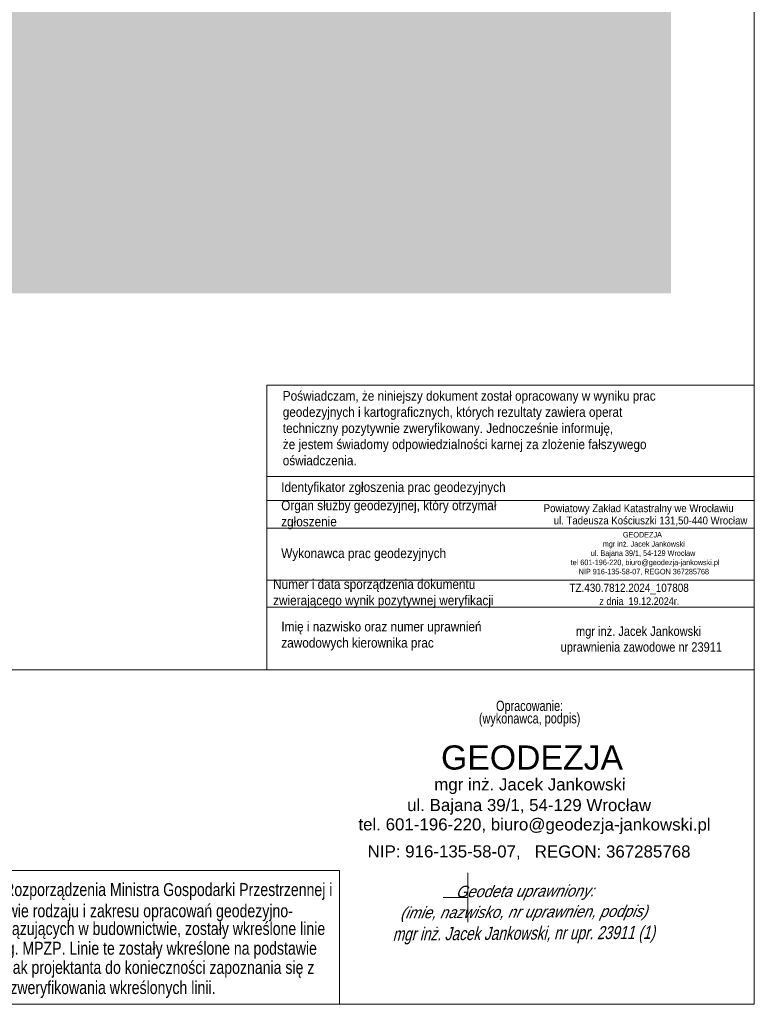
# Model space of a CAD drawing. Header units: centimetres. Extents: x 1590 to 6442358, y 1327 to 6703124.
# Tile 42 of 79: x 9213 to 9288, y 1677 to 1777. Entities that reach past the tile are written whole.
import ezdxf
from ezdxf.enums import TextEntityAlignment as Align

# ---------------------------------------------------------------- set-up
doc = ezdxf.new("R2010")
doc.units = ezdxf.units.CM
doc.linetypes.add('mz1.0_0.5', pattern=[1.5, 1, -0.5])
for name, color, linetype, lineweight in [('#RAMKA', 7, 'Continuous', 15), ('0_MAPA', 7, 'Continuous', 0), ('ARKUSZ 1', 7, 'Continuous', 18)]:
    doc.layers.add(name, color=color, linetype=linetype, lineweight=lineweight)
doc.layers.add('PZT_HATCH_UTWARDZONE_DROGI', color=250, linetype='Continuous', lineweight=0, transparency=0.8)
doc.styles.add('ARIAL', font='arial.ttf')
doc.styles.add('MapaZas', font='GEODEZJA.shx', dxfattribs={"width": 0.9})
doc.styles.add('None', font='arial.ttf', dxfattribs={"width": 0.9})
doc.styles.get("Standard").update_dxf_attribs({"font": 'arial.ttf'})
doc.styles.add('Style-Arial Narrow', font='GEODEZJA.shx')
doc.styles.add('Style-BOOK_1250', font='GEODEZJA.shx')
doc.styles.add('Style-WORKING_1250 I 0', font='GEODEZJA.shx', dxfattribs={"oblique": 15})

# ---------------------------------------------------------------- blocks, each defined once
blk = doc.blocks.new('MDCP')
at = {"layer": '#RAMKA', "color": 1, "linetype": 'Continuous', "lineweight": 18, "ltscale": 0.8}
for p, q in [((-49.353, 53.44), (0, 53.44)), ((-49.353, 51.013), (0, 51.013)), ((-49.353, 48.203), (0, 48.203)), ((-49.353, 42.966), (0, 42.966)), ((-49.353, 40.22), (0, 40.22))]:
    blk.add_line(p, q, dxfattribs=at)
at = {"layer": '#RAMKA', "color": 7, "linetype": 'Continuous', "lineweight": 18, "ltscale": 0.5}
blk.add_lwpolyline([(-210, 0), (-210, 148.5), (-210, 297), (0, 297), (0, 148.5), (0, 0)], close=True, dxfattribs=at)
at = {"layer": '#RAMKA', "color": 1, "linetype": 'Continuous', "lineweight": 18, "ltscale": 0.8, "flags": 128}
blk.add_lwpolyline([(-49.353, 62.712), (0, 62.712), (0, 33.861), (-49.353, 33.861), (-49.353, 62.712)], close=True, dxfattribs=at)
at = {"layer": '#RAMKA', "color": 7, "linetype": 'Continuous', "lineweight": 18, "ltscale": 0.5, "flags": 128}
blk.add_lwpolyline([(-210, 33.861), (0, 33.861), (0, 0), (-210, 0), (-210, 33.861)], close=True, dxfattribs=at)
at = {"color": 0}
for p, q in [((-28.974, 8.327, -10.22), (-28.974, 13.327, -10.22)), ((-28.974, 8.327, -10.22), (-28.974, 13.327, -10.22)), ((-31.474, 10.827, -10.22), (-28.974, 10.827, -10.22)), ((-31.474, 10.827, -10.22), (-28.974, 10.827, -10.22))]:
    blk.add_line(p, q, dxfattribs=at)
at = {"layer": 'ARKUSZ 1', "linetype": 'ByBlock'}
blk.add_lwpolyline([(-109.692, 13.551), (-41.986, 13.551), (-41.986, 0), (-109.692, 0)], close=True, dxfattribs=at)
at = {"layer": '#RAMKA', "color": 5, "linetype": 'Continuous', "lineweight": 18, "style": 'None', "width": 0.87}
for s, p in [('Powiatowy Zakład Katastralny we Wrocławiu', (-21.305, 50.637)), ('ul. Tadeusza Kościuszki 131,50-440 Wrocław', (-20.29, 49.397))]:
    blk.add_text(s, height=0.8, dxfattribs=at).set_placement(p, align=Align.TOP_LEFT)
at = {"layer": '#RAMKA', "color": 7, "lineweight": 18, "style": 'None', "oblique": 15, "width": 0.741262}
blk.add_text('mgr inż. Jacek Jankowski, nr upr. 23911 (1)', height=1.32611, rotation=0.39671, dxfattribs=at).set_placement((-23.321, 7.205), align=Align.MIDDLE_CENTER)
at = {"layer": '#RAMKA', "color": 1, "linetype": 'Continuous', "lineweight": 18, "attachment_point": 1, "style": 'MapaZas'}
for s, insert, char_height in [('\\fArial|b0|i0|c238238|p39;\\H1x;\\W0.87;Poświadczam, że niniejszy dokument został opracowany w wyniku prac\\Pgeodezyjnych i kartograficznych, których rezultaty zawiera operat\\Ptechniczny pozytywnie zweryfikowany. Jednocześnie informuję, \\Pże jestem świadomy odpowiedzialności karnej za zlożenie fałszywego\\Poświadczenia.', (-47.729, 62.103), 0.980857), ('\\fArial|b0|i0|c238238|p39;\\H1x;\\W0.87;Organ służby geodezyjnej, który otrzymał \\Pzgłoszenie', (-47.886, 51.013), 0.98086), ('\\fArial|b0|i0|c238238|p39;\\H1x;\\W0.87;Numer i data sporządzenia dokumentu\\Pzwierającego wynik pozytywnej weryfikacji', (-48.704, 43.036), 0.98086), ('\\fArial|b0|i0|c238238|p39;\\H1x;\\W0.87;Imię i nazwisko oraz numer uprawnień\\Pzawodowych kierownika prac', (-47.874, 38.739), 0.98086)]:
    blk.add_mtext(s, dxfattribs=dict(at, insert=insert, char_height=char_height))
at = {"layer": '#RAMKA', "color": 1, "linetype": 'Continuous', "lineweight": 18, "char_height": 0.98086, "attachment_point": 1, "line_spacing_factor": 0.722892, "style": 'MapaZas'}
for s, insert in [('\\fArial|b0|i0|c238238|p39;\\H1x;\\W0.87;Identyfikator zgłoszenia prac geodezyjnych', (-47.886, 52.865)), ('\\fArial|b0|i0|c238238|p39;\\H1x;\\W0.87;Wykonawca prac geodezyjnych', (-47.886, 46.166))]:
    blk.add_mtext(s, dxfattribs=dict(at, insert=insert))
at = {"layer": '#RAMKA', "color": 5, "linetype": 'Continuous', "lineweight": 18, "attachment_point": 1}
for s, insert, char_height, style in [('\\fArial|b0|i0|c238238|p39;\\H1x;\\W0.857143;                          GEODEZJA\\P                mgr inż. Jacek Jankowski\\P          ul. Bajana 39/1, 54-129 Wrocław\\Ptel 601-196-220, biuro@geodezja-jankowski.pl\\P    NIP 916-135-58-07, REGON 367285768', (-18.573, 47.833), 0.56, 'MapaZas'), ('{\\W0.857143;\\H1.09375x; TZ.430.7812.2024_107808\\P\\H0.914286x;             z dnia  19.12.2024r.}', (-18.973, 42.598), 0.76476, 'None'), ('\\H1x;\\W0.833333;     mgr inż. Jacek Jankowski\\Puprawnienia zawodowe nr 23911', (-19.583, 38.263), 0.96, 'None')]:
    blk.add_mtext(s, dxfattribs=dict(at, insert=insert, char_height=char_height, style=style))
at = {"layer": '#RAMKA', "color": 7, "linetype": 'Continuous', "lineweight": 18, "insert": (-22.731, 29.438), "char_height": 1.05021, "width": 267.80251, "attachment_point": 5, "rotation": 0.09372, "line_spacing_factor": 0.722892}
blk.add_mtext('\\fArial|b0|i0|c238238|p39;\\H1x;\\W0.75;Opracowanie:\\P(wykonawca, podpis)', dxfattribs=at)
at = {"layer": '#RAMKA', "color": 7, "linetype": 'mz1.0_0.5', "lineweight": 18, "insert": (-31.702, 23.736), "char_height": 2.44803, "attachment_point": 7, "rotation": 359.97774, "line_spacing_factor": 0.60004, "style": 'Style-BOOK_1250'}
blk.add_mtext('\\fArial|b0|i0|c238238|p39;GEODEZJA', dxfattribs=at)
at = {"layer": '#RAMKA', "color": 7, "lineweight": 18}
for s, insert, char_height, attachment_point, rotation, line_spacing_factor, style in [('\\fArial|b0|i0|c238238|p39;         mgr inż. Jacek Jankowski', (-36.665, 21.294), 1.22401, 7, 359.97774, 0.722892, 'Style-Arial Narrow'), ('\\fArial|b0|i0|c238238|p39;     ul. Bajana 39/1, 54-129 Wrocław', (-37.511, 19.202), 1.22401, 7, 359.97774, 0.722892, 'Style-Arial Narrow'), ('\\fArial|b0|i0|c238238|p39;tel. 601-196-220, biuro@geodezja-jankowski.pl', (-40.067, 17.244), 1.22401, 7, 359.97774, 0.722892, 'Style-Arial Narrow'), ('\\fArial|b0|i0|c238238|p39;  NIP: 916-135-58-07,   REGON: 367285768', (-40.083, 14.646), 1.22401, 7, 359.97774, 0.722892, 'Style-Arial Narrow'), ('\\fArial|b0|i1|c238238|p39;\\H1x;\\W0.9;Geodeta uprawniony:', (-23.168, 11.287), 1.16944, 5, 0.39671, 0.6, 'Style-WORKING_1250 I 0'), ('\\fArial|b0|i1|c238238|p39;\\H1x;\\W0.9;(imie, nazwisko, nr uprawnien, podpis)', (-23.285, 9.185), 1.16944, 5, 0.39671, 0.6, 'Style-WORKING_1250 I 0')]:
    blk.add_mtext(s, dxfattribs=dict(at, insert=insert, char_height=char_height, attachment_point=attachment_point, rotation=rotation, line_spacing_factor=line_spacing_factor, style=style))
at = {"layer": 'ARKUSZ 1', "style": 'ARIAL', "width": 0.78}
for s, p in [('Na mapie do celów projektowych w myśl przepisów Rozporządzenia Ministra Gospodarki Przestrzennej i', (-108.78, 12.275)), ('Budownictwa z dnia 21 lutego 1995 r. w sprawie rodzaju i zakresu opracowań geodezyjno-', (-103.912, 10.123)), ('kartograficznych oraz czynności geodezyjnych obowiązujących w budownictwie, zostały wkreślone linie', (-108.641, 8.329)), ('rozgarniczające tereny o różnym przeznaczeniu wg. MPZP. Linie te zostały wkreślone na podstawie ', (-107.336, 6.336)), ('ogólnodostepnego rysunku planu. Nie zwalnia to jednak projektanta do konieczności zapoznania się z', (-108.878, 4.393)), ('obowiązującym MPZP i konieczności zweryfikowania wkreślonych linii.', (-99.118, 2.351))]:
    blk.add_text(s, height=1.31, dxfattribs=at).set_placement(p, align=Align.TOP_LEFT)

msp = doc.modelspace()

# ---------------------------------------------------------------- hatches: boundary and pattern name
at = {"layer": 'PZT_HATCH_UTWARDZONE_DROGI', "true_color": 0xffffff, "transparency": 33554549}
msp.add_hatch(color=7, dxfattribs=at).paths.add_polyline_path([(9279, 1962), (9090, 1962), (9090, 1749), (9279, 1749)])

# ---------------------------------------------------------------- block references
at = {"layer": '0_MAPA', "linetype": 'ByBlock'}
msp.add_blockref('MDCP', (9287.398, 1677.016, 10.301), dxfattribs=at)

doc.saveas('drawing.dxf')
